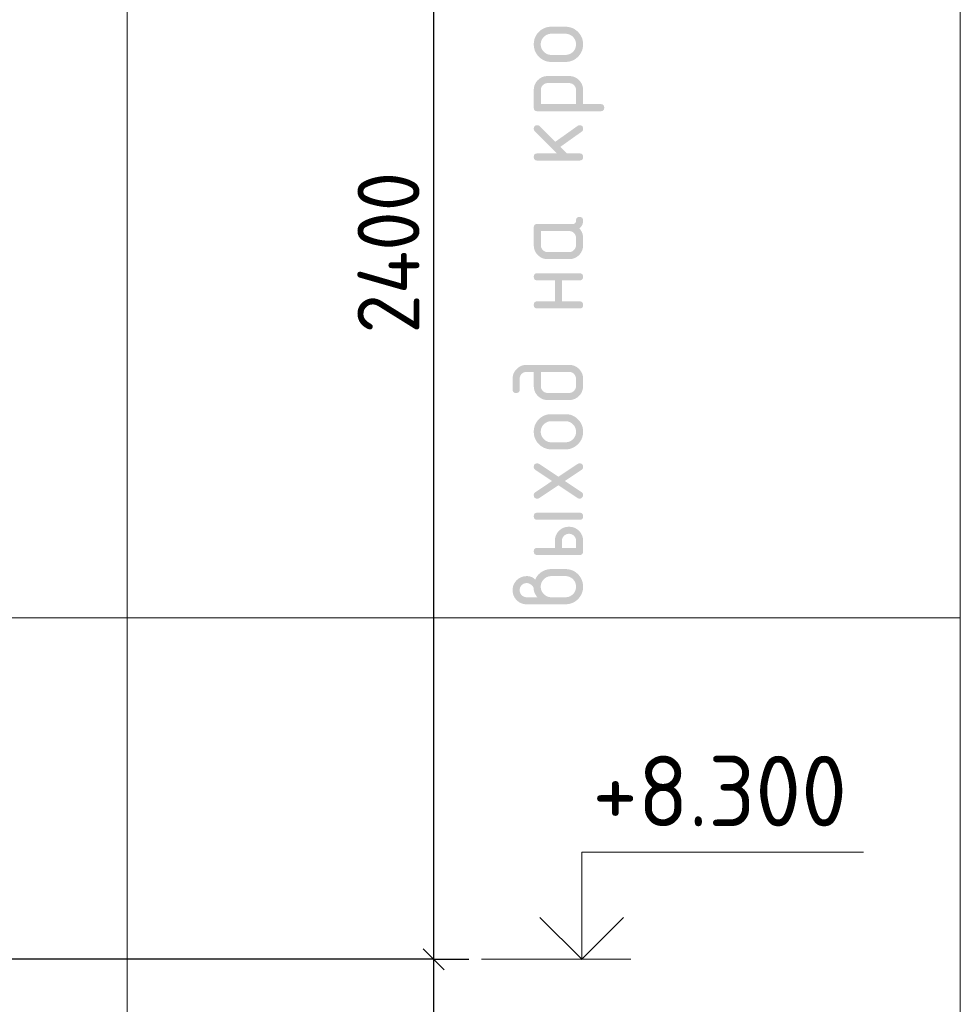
# Model space of a CAD drawing. Header units: millimetres. Extents: x 0 to 50400, y -12 to 35652.
# Tile 11 of 21: x 20217 to 24222, y 21953 to 26144. Entities that reach past the tile are written whole.
import ezdxf

# ---------------------------------------------------------------- set-up
doc = ezdxf.new("R2010")
doc.units = ezdxf.units.MM
doc.layers.add('Standard', color=7, linetype='Continuous', lineweight=25)
doc.layers.add('Заголовок чертежа', color=7, linetype='Continuous', lineweight=25)
doc.styles.add('ISOCPEUR', font='txt')

msp = doc.modelspace()

# ---------------------------------------------------------------- hatches: boundary and pattern name
at = {"layer": 'Заголовок чертежа', "linetype": 'Continuous', "lineweight": 25, "transparency": 33554687}
h = msp.add_hatch(color=7, dxfattribs=at)
h.paths.add_polyline_path([(22540.6, 25964.4), (22480.7, 25964.4), (22476.8, 25964.4), (22473, 25964.7), (22469.3, 25965.1), (22465.7, 25965.8), (22462.1, 25966.4), (22458.6, 25967.5), (22455.2, 25968.5), (22451.9, 25969.9), (22448.5, 25971.2), (22445.4, 25972.9), (22442.2, 25974.6), (22439.2, 25976.7), (22436.2, 25978.7), (22433.3, 25981.1), (22430.4, 25983.5), (22427.7, 25986.3), (22424.9, 25989), (22422.5, 25991.9), (22420.1, 25994.8), (22418.1, 25997.8), (22416, 26000.8), (22414.3, 26004), (22412.6, 26007.2), (22411.2, 26010.5), (22409.8, 26013.8), (22408.8, 26017.2), (22407.8, 26020.7), (22407.1, 26024.3), (22406.4, 26027.9), (22406.1, 26031.6), (22405.7, 26035.4), (22405.7, 26039.2), (22405.7, 26043.2), (22406.1, 26047), (22406.4, 26050.8), (22407.1, 26054.4), (22407.8, 26058), (22408.8, 26061.5), (22409.8, 26065), (22411.1, 26068.3), (22412.5, 26071.6), (22414.2, 26074.8), (22415.9, 26078), (22417.9, 26081), (22420, 26084), (22422.3, 26086.9), (22424.7, 26089.7), (22427.4, 26092.4), (22430.1, 26095.1), (22433, 26097.5), (22435.9, 26099.9), (22438.9, 26101.9), (22441.9, 26103.9), (22445.1, 26105.6), (22448.3, 26107.3), (22451.6, 26108.7), (22454.9, 26110), (22458.4, 26111.1), (22461.9, 26112.1), (22465.5, 26112.8), (22469.1, 26113.4), (22472.9, 26113.8), (22476.7, 26114.1), (22480.7, 26114.1), (22540.6, 26114.1), (22544.5, 26114.1), (22548.3, 26113.8), (22552, 26113.4), (22555.6, 26112.7), (22559.2, 26112), (22562.7, 26111), (22566.1, 26110), (22569.4, 26108.6), (22572.8, 26107.3), (22575.9, 26105.6), (22579.1, 26103.8), (22582.1, 26101.8), (22585.1, 26099.7), (22588, 26097.3), (22590.9, 26095), (22593.6, 26092.2), (22596.4, 26089.5), (22598.8, 26086.6), (22601.2, 26083.7), (22603.2, 26080.7), (22605.3, 26077.7), (22607, 26074.5), (22608.7, 26071.3), (22610.1, 26068), (22611.5, 26064.7), (22612.5, 26061.3), (22613.5, 26057.8), (22614.2, 26054.2), (22614.9, 26050.6), (22615.2, 26046.9), (22615.6, 26043.1), (22615.6, 26039.2), (22615.6, 26035.4), (22615.2, 26031.6), (22614.9, 26027.9), (22614.2, 26024.3), (22613.5, 26020.7), (22612.5, 26017.2), (22611.5, 26013.8), (22610.1, 26010.5), (22608.7, 26007.2), (22607, 26004), (22605.3, 26000.8), (22603.2, 25997.8), (22601.2, 25994.8), (22598.8, 25991.9), (22596.4, 25989), (22593.6, 25986.3), (22590.9, 25983.5), (22588, 25981.1), (22585.1, 25978.7), (22582.1, 25976.7), (22579.1, 25974.6), (22575.9, 25972.9), (22572.8, 25971.2), (22569.4, 25969.9), (22566.1, 25968.5), (22562.7, 25967.5), (22559.2, 25966.4), (22555.6, 25965.8), (22552, 25965.1), (22548.3, 25964.7), (22544.5, 25964.4)], flags=16)
h.paths.add_polyline_path([(22540.5, 26084.1), (22480.5, 26084.1), (22475.9, 26084.1), (22471.6, 26083.2), (22467.3, 26082.4), (22463.3, 26080.8), (22459.3, 26079.1), (22455.7, 26076.7), (22452, 26074.2), (22448.7, 26070.9), (22445.4, 26067.6), (22443, 26064), (22440.5, 26060.4), (22438.9, 26056.5), (22437.2, 26052.5), (22436.4, 26048.2), (22435.6, 26043.9), (22435.6, 26039.2), (22435.6, 26034.6), (22436.4, 26030.3), (22437.2, 26026), (22438.9, 26022.1), (22440.5, 26018.1), (22443, 26014.5), (22445.4, 26010.8), (22448.7, 26007.6), (22452, 26004.3), (22455.7, 26001.8), (22459.3, 25999.4), (22463.3, 25997.7), (22467.3, 25996.1), (22471.6, 25995.3), (22475.9, 25994.4), (22480.5, 25994.4), (22540.5, 25994.4), (22545.2, 25994.4), (22549.6, 25995.3), (22553.9, 25996.1), (22557.9, 25997.7), (22561.9, 25999.3), (22565.6, 26001.8), (22569.2, 26004.2), (22572.4, 26007.5), (22575.7, 26010.7), (22578.2, 26014.3), (22580.6, 26017.9), (22582.2, 26021.9), (22583.9, 26025.9), (22584.7, 26030.2), (22585.5, 26034.6), (22585.5, 26039.2), (22585.5, 26043.9), (22584.7, 26048.2), (22583.9, 26052.5), (22582.2, 26056.5), (22580.6, 26060.4), (22578.1, 26064), (22575.6, 26067.6), (22572.3, 26070.9), (22569, 26074.2), (22565.4, 26076.7), (22561.8, 26079.1), (22557.8, 26080.8), (22553.8, 26082.4), (22549.5, 26083.2), (22545.2, 26084.1)])
h = msp.add_hatch(color=7, dxfattribs=at)
h.paths.add_polyline_path([(22420.7, 25754.6), (22418.8, 25754.6), (22417.2, 25754.8), (22415.6, 25755), (22414.2, 25755.5), (22412.8, 25756), (22411.6, 25756.7), (22410.4, 25757.4), (22409.5, 25758.3), (22408.5, 25759.2), (22407.8, 25760.4), (22407.1, 25761.6), (22406.7, 25763), (22406.2, 25764.4), (22406, 25766), (22405.7, 25767.7), (22405.7, 25769.5), (22405.7, 25844.4), (22405.7, 25847.5), (22406, 25850.6), (22406.3, 25853.6), (22406.8, 25856.5), (22407.4, 25859.4), (22408.2, 25862.2), (22409, 25865), (22410.1, 25867.6), (22411.2, 25870.3), (22412.5, 25872.8), (22413.9, 25875.3), (22415.5, 25877.8), (22417.1, 25880.2), (22419, 25882.5), (22420.9, 25884.8), (22423.1, 25886.9), (22425.3, 25889.1), (22427.6, 25891), (22429.9, 25892.9), (22432.3, 25894.5), (22434.7, 25896.1), (22437.2, 25897.5), (22439.8, 25898.9), (22442.4, 25899.9), (22445.1, 25901), (22447.9, 25901.8), (22450.7, 25902.6), (22453.6, 25903.2), (22456.5, 25903.7), (22459.5, 25904), (22462.5, 25904.3), (22465.7, 25904.3), (22555.6, 25904.3), (22558.7, 25904.3), (22561.7, 25904), (22564.7, 25903.7), (22567.6, 25903.2), (22570.5, 25902.6), (22573.3, 25901.8), (22576.1, 25901), (22578.7, 25899.9), (22581.4, 25898.9), (22583.9, 25897.5), (22586.4, 25896.2), (22588.9, 25894.5), (22591.3, 25892.9), (22593.6, 25891), (22595.9, 25889.1), (22598.1, 25886.9), (22600.3, 25884.8), (22602.2, 25882.5), (22604.1, 25880.2), (22605.7, 25877.8), (22607.4, 25875.4), (22608.7, 25872.8), (22610.1, 25870.3), (22611.2, 25867.6), (22612.3, 25865), (22613.1, 25862.2), (22613.9, 25859.4), (22614.5, 25856.5), (22615, 25853.6), (22615.3, 25850.6), (22615.6, 25847.6), (22615.6, 25844.4), (22615.6, 25784.6), (22690.5, 25784.6), (22692.3, 25784.6), (22694, 25784.4), (22695.6, 25784.1), (22697, 25783.7), (22698.4, 25783.2), (22699.6, 25782.5), (22700.8, 25781.8), (22701.7, 25780.8), (22702.6, 25779.9), (22703.3, 25778.7), (22704, 25777.6), (22704.5, 25776.2), (22705, 25774.7), (22705.2, 25773.1), (22705.5, 25771.5), (22705.5, 25769.6), (22705.5, 25767.7), (22705.2, 25766.1), (22705, 25764.4), (22704.5, 25763), (22704, 25761.6), (22703.3, 25760.4), (22702.6, 25759.2), (22701.7, 25758.3), (22700.8, 25757.4), (22699.6, 25756.7), (22698.4, 25756), (22697, 25755.5), (22695.6, 25755), (22694, 25754.8), (22692.3, 25754.6), (22690.5, 25754.6)], flags=16)
h.paths.add_polyline_path([(22435.8, 25784.6), (22585.5, 25784.6), (22585.5, 25844.3), (22585.5, 25847.5), (22585, 25850.3), (22584.4, 25853.2), (22583.3, 25855.9), (22582.2, 25858.5), (22580.6, 25860.9), (22579, 25863.3), (22576.8, 25865.5), (22574.6, 25867.7), (22572.2, 25869.3), (22569.8, 25871), (22567.1, 25872), (22564.5, 25873.1), (22561.6, 25873.7), (22558.7, 25874.2), (22555.6, 25874.2), (22465.7, 25874.2), (22462.6, 25874.2), (22459.6, 25873.7), (22456.7, 25873.1), (22454, 25872.1), (22451.4, 25871), (22449, 25869.4), (22446.6, 25867.8), (22444.4, 25865.6), (22442.2, 25863.5), (22440.6, 25861.1), (22439, 25858.7), (22437.9, 25856), (22436.9, 25853.3), (22436.3, 25850.4), (22435.8, 25847.5), (22435.8, 25844.3)])
for points in [[(22504.3, 25574.8), (22410, 25669.1), (22409, 25670.1), (22408.2, 25671.4), (22407.3, 25672.6), (22406.8, 25673.9), (22406.3, 25675.2), (22406, 25676.7), (22405.7, 25678.2), (22405.7, 25679.7), (22405.7, 25681.6), (22406, 25683.3), (22406.2, 25684.9), (22406.7, 25686.3), (22407.1, 25687.7), (22407.8, 25688.9), (22408.5, 25690.1), (22409.5, 25691), (22410.4, 25691.9), (22411.6, 25692.6), (22412.8, 25693.3), (22414.2, 25693.8), (22415.6, 25694.3), (22417.2, 25694.5), (22418.8, 25694.7), (22420.7, 25694.7), (22422.2, 25694.7), (22423.6, 25694.5), (22425, 25694.2), (22426.3, 25693.6), (22427.6, 25693), (22428.8, 25692.2), (22430, 25691.3), (22431.2, 25690.2), (22497, 25624.3), (22591.9, 25691.8), (22594, 25693.3), (22596.2, 25694), (22598.4, 25694.7), (22600.8, 25694.7), (22602.6, 25694.7), (22604.3, 25694.5), (22605.9, 25694.3), (22607.3, 25693.8), (22608.6, 25693.3), (22609.8, 25692.6), (22610.9, 25691.9), (22611.9, 25691), (22612.8, 25690.1), (22613.5, 25688.9), (22614.2, 25687.7), (22614.6, 25686.3), (22615.1, 25684.9), (22615.3, 25683.3), (22615.6, 25681.6), (22615.6, 25679.7), (22615.6, 25677.8), (22615.2, 25676), (22614.8, 25674.2), (22614, 25672.6), (22613.2, 25671.1), (22612, 25669.7), (22610.8, 25668.4), (22609.2, 25667.2), (22518.6, 25602.7), (22546.5, 25574.8), (22600.6, 25574.8), (22602.4, 25574.8), (22604.1, 25574.5), (22605.7, 25574.3), (22607.1, 25573.8), (22608.5, 25573.4), (22609.7, 25572.7), (22610.9, 25572), (22611.8, 25571), (22612.7, 25570.1), (22613.5, 25568.9), (22614.2, 25567.7), (22614.6, 25566.3), (22615.1, 25564.9), (22615.3, 25563.3), (22615.6, 25561.6), (22615.6, 25559.7), (22615.6, 25557.9), (22615.3, 25556.2), (22615.1, 25554.6), (22614.6, 25553.2), (22614.2, 25551.8), (22613.5, 25550.6), (22612.7, 25549.4), (22611.8, 25548.5), (22610.9, 25547.5), (22609.7, 25546.8), (22608.5, 25546.1), (22607.1, 25545.7), (22605.7, 25545.2), (22604.1, 25545), (22602.5, 25544.7), (22600.6, 25544.7), (22420.7, 25544.7), (22418.8, 25544.7), (22417.2, 25545), (22415.6, 25545.2), (22414.2, 25545.7), (22412.8, 25546.1), (22411.6, 25546.8), (22410.4, 25547.5), (22409.5, 25548.5), (22408.5, 25549.4), (22407.8, 25550.6), (22407.1, 25551.8), (22406.7, 25553.2), (22406.2, 25554.6), (22406, 25556.2), (22405.7, 25557.9), (22405.7, 25559.7), (22405.7, 25561.6), (22406, 25563.3), (22406.2, 25564.9), (22406.7, 25566.3), (22407.1, 25567.7), (22407.8, 25568.9), (22408.5, 25570.1), (22409.5, 25571), (22410.4, 25572), (22411.6, 25572.7), (22412.8, 25573.4), (22414.2, 25573.8), (22415.6, 25574.3), (22417.2, 25574.5), (22418.8, 25574.8), (22420.7, 25574.8)], [(22525.7, 24945), (22600.6, 24945), (22602.5, 24945), (22604.1, 24944.8), (22605.7, 24944.5), (22607.1, 24944.1), (22608.5, 24943.6), (22609.7, 24942.9), (22610.9, 24942.2), (22611.8, 24941.2), (22612.8, 24940.3), (22613.5, 24939.1), (22614.2, 24937.9), (22614.6, 24936.5), (22615.1, 24935.1), (22615.3, 24933.5), (22615.6, 24931.8), (22615.6, 24930), (22615.6, 24928.1), (22615.3, 24926.4), (22615.1, 24924.8), (22614.6, 24923.4), (22614.2, 24922), (22613.5, 24920.8), (22612.7, 24919.6), (22611.8, 24918.7), (22610.9, 24917.8), (22609.7, 24917.1), (22608.5, 24916.3), (22607.1, 24915.9), (22605.7, 24915.4), (22604.1, 24915.2), (22602.5, 24914.9), (22600.6, 24914.9), (22420.7, 24914.9), (22418.8, 24914.9), (22417.2, 24915.2), (22415.6, 24915.4), (22414.2, 24915.9), (22412.8, 24916.3), (22411.6, 24917.1), (22410.4, 24917.8), (22409.5, 24918.7), (22408.5, 24919.6), (22407.8, 24920.8), (22407.1, 24922), (22406.7, 24923.4), (22406.2, 24924.8), (22406, 24926.4), (22405.7, 24928.1), (22405.7, 24930), (22405.7, 24931.8), (22406, 24933.5), (22406.2, 24935.1), (22406.7, 24936.5), (22407.1, 24937.9), (22407.8, 24939.1), (22408.5, 24940.3), (22409.5, 24941.2), (22410.4, 24942.2), (22411.6, 24942.9), (22412.7, 24943.6), (22414.2, 24944.1), (22415.6, 24944.5), (22417.2, 24944.8), (22418.8, 24945), (22420.7, 24945), (22495.6, 24945), (22495.6, 25034.6), (22420.7, 25034.6), (22418.8, 25034.6), (22417.2, 25034.8), (22415.6, 25035.1), (22414.2, 25035.5), (22412.7, 25036), (22411.6, 25036.7), (22410.4, 25037.4), (22409.5, 25038.4), (22408.5, 25039.3), (22407.8, 25040.5), (22407.1, 25041.7), (22406.7, 25043.1), (22406.2, 25044.5), (22406, 25046.1), (22405.7, 25047.8), (22405.7, 25049.6), (22405.7, 25051.5), (22406, 25053.2), (22406.2, 25054.8), (22406.7, 25056.2), (22407.1, 25057.6), (22407.8, 25058.8), (22408.5, 25060), (22409.5, 25060.9), (22410.4, 25061.9), (22411.6, 25062.6), (22412.8, 25063.3), (22414.2, 25063.7), (22415.6, 25064.2), (22417.2, 25064.4), (22418.8, 25064.7), (22420.7, 25064.7), (22600.6, 25064.7), (22602.5, 25064.7), (22604.1, 25064.4), (22605.7, 25064.2), (22607.1, 25063.7), (22608.5, 25063.3), (22609.7, 25062.6), (22610.9, 25061.9), (22611.8, 25060.9), (22612.7, 25060), (22613.5, 25058.8), (22614.2, 25057.6), (22614.6, 25056.2), (22615.1, 25054.8), (22615.3, 25053.2), (22615.6, 25051.5), (22615.6, 25049.6), (22615.6, 25047.8), (22615.3, 25046.1), (22615.1, 25044.5), (22614.6, 25043.1), (22614.2, 25041.7), (22613.5, 25040.5), (22612.8, 25039.3), (22611.8, 25038.4), (22610.9, 25037.4), (22609.7, 25036.7), (22608.5, 25036), (22607.1, 25035.5), (22605.7, 25035.1), (22604.1, 25034.8), (22602.5, 25034.6), (22600.6, 25034.6), (22525.7, 25034.6)], [(22510.6, 24198.5), (22592.2, 24252.8), (22594.1, 24254), (22596.2, 24254.6), (22598.3, 24255.3), (22600.6, 24255.3), (22602.5, 24255.3), (22604.1, 24255), (22605.7, 24254.8), (22607.1, 24254.3), (22608.5, 24253.9), (22609.7, 24253.2), (22610.9, 24252.5), (22611.8, 24251.5), (22612.7, 24250.6), (22613.5, 24249.4), (22614.2, 24248.3), (22614.6, 24246.8), (22615.1, 24245.4), (22615.3, 24243.8), (22615.6, 24242.2), (22615.6, 24240.3), (22615.6, 24238.2), (22615.1, 24236.4), (22614.7, 24234.6), (22613.9, 24233.1), (22613.1, 24231.5), (22611.9, 24230.2), (22610.6, 24228.9), (22609, 24227.8), (22537.7, 24180.3), (22609, 24132.8), (22610.6, 24131.7), (22611.9, 24130.4), (22613.1, 24129.1), (22613.9, 24127.5), (22614.7, 24126), (22615.1, 24124.2), (22615.6, 24122.4), (22615.6, 24120.3), (22615.6, 24118.8), (22615.3, 24117.4), (22615, 24115.9), (22614.5, 24114.6), (22613.9, 24113.3), (22613.1, 24112.1), (22612.2, 24110.9), (22611.1, 24109.7), (22610, 24108.6), (22608.8, 24107.8), (22607.6, 24107), (22606.3, 24106.4), (22605, 24105.9), (22603.5, 24105.6), (22602.1, 24105.3), (22600.6, 24105.3), (22598.3, 24105.3), (22596.2, 24105.9), (22594.1, 24106.6), (22592.2, 24107.8), (22510.6, 24162.1), (22429.1, 24107.8), (22427.2, 24106.6), (22425.1, 24105.9), (22423, 24105.3), (22420.7, 24105.3), (22418.8, 24105.3), (22417.2, 24105.6), (22415.6, 24105.8), (22414.2, 24106.3), (22412.8, 24106.7), (22411.6, 24107.4), (22410.4, 24108.1), (22409.5, 24109.1), (22408.5, 24110), (22407.8, 24111.2), (22407.1, 24112.3), (22406.7, 24113.8), (22406.2, 24115.2), (22406, 24116.8), (22405.7, 24118.4), (22405.7, 24120.3), (22405.7, 24122.4), (22406.1, 24124.2), (22406.6, 24126), (22407.4, 24127.5), (22408.2, 24129.1), (22409.4, 24130.4), (22410.7, 24131.7), (22412.3, 24132.8), (22483.4, 24180.3), (22412.3, 24227.8), (22410.7, 24228.9), (22409.4, 24230.2), (22408.2, 24231.5), (22407.4, 24233.1), (22406.6, 24234.6), (22406.1, 24236.4), (22405.7, 24238.2), (22405.7, 24240.3), (22405.7, 24242.2), (22406, 24243.8), (22406.2, 24245.4), (22406.7, 24246.8), (22407.1, 24248.3), (22407.8, 24249.4), (22408.5, 24250.6), (22409.4, 24251.5), (22410.3, 24252.5), (22411.5, 24253.2), (22412.7, 24253.9), (22414, 24254.3), (22415.4, 24254.8), (22417, 24255), (22418.7, 24255.3), (22420.5, 24255.3), (22422.9, 24255.3), (22425, 24254.6), (22427.2, 24254), (22429.1, 24252.8)]]:
    msp.add_hatch(color=7, dxfattribs=at).paths.add_polyline_path(points, flags=16)
h = msp.add_hatch(color=7, dxfattribs=at)
h.paths.add_polyline_path([(22435.8, 25244.4), (22435.8, 25184.7), (22435.8, 25181.6), (22436.3, 25178.7), (22436.9, 25175.8), (22438, 25173.2), (22439.1, 25170.5), (22440.7, 25168.1), (22442.3, 25165.7), (22444.5, 25163.5), (22446.7, 25161.4), (22449.1, 25159.7), (22451.5, 25158.1), (22454.2, 25157), (22456.8, 25155.9), (22459.7, 25155.4), (22462.6, 25154.8), (22465.7, 25154.8), (22555.6, 25154.8), (22558.6, 25154.8), (22561.5, 25155.4), (22564.3, 25155.9), (22567, 25157), (22569.6, 25158.1), (22572, 25159.8), (22574.5, 25161.5), (22576.7, 25163.7), (22578.9, 25165.9), (22580.5, 25168.3), (22582.2, 25170.7), (22583.3, 25173.3), (22584.4, 25176), (22585, 25178.8), (22585.5, 25181.6), (22585.5, 25184.7), (22585.5, 25214.6), (22585.5, 25217.7), (22585, 25220.6), (22584.4, 25223.4), (22583.3, 25226.1), (22582.2, 25228.7), (22580.6, 25231.1), (22579, 25233.6), (22576.8, 25235.7), (22574.6, 25237.9), (22572.2, 25239.5), (22569.8, 25241.2), (22567.1, 25242.3), (22564.5, 25243.4), (22561.6, 25243.9), (22558.7, 25244.4), (22555.6, 25244.4)])
h.paths.add_polyline_path([(22600.6, 25304.5), (22602.5, 25304.5), (22604.1, 25304.3), (22605.7, 25304), (22607.1, 25303.5), (22608.5, 25303.1), (22609.7, 25302.4), (22610.9, 25301.7), (22611.8, 25300.7), (22612.7, 25299.8), (22613.5, 25298.6), (22614.2, 25297.5), (22614.6, 25296), (22615.1, 25294.6), (22615.3, 25293), (22615.6, 25291.4), (22615.6, 25289.5), (22615.6, 25284.3), (22614.6, 25279.5), (22613.6, 25274.8), (22611.6, 25270.5), (22609.6, 25266.2), (22606.6, 25262.4), (22603.6, 25258.6), (22599.7, 25255.2), (22603.6, 25251.1), (22606.6, 25246.5), (22609.6, 25241.9), (22611.6, 25236.8), (22613.6, 25231.7), (22614.6, 25226.2), (22615.6, 25220.6), (22615.6, 25214.6), (22615.6, 25184.7), (22615.6, 25181.5), (22615.3, 25178.5), (22615, 25175.5), (22614.5, 25172.6), (22613.9, 25169.7), (22613.1, 25166.9), (22612.3, 25164.1), (22611.2, 25161.4), (22610.1, 25158.8), (22608.8, 25156.3), (22607.4, 25153.7), (22605.8, 25151.3), (22604.2, 25148.9), (22602.3, 25146.6), (22600.4, 25144.3), (22598.2, 25142.1), (22596, 25140), (22593.7, 25138.1), (22591.4, 25136.2), (22589, 25134.5), (22586.6, 25132.9), (22584.1, 25131.6), (22581.5, 25130.2), (22578.9, 25129.1), (22576.2, 25128), (22573.4, 25127.2), (22570.6, 25126.4), (22567.7, 25125.9), (22564.8, 25125.3), (22561.8, 25125), (22558.8, 25124.8), (22555.6, 25124.8), (22465.7, 25124.8), (22462.5, 25124.8), (22459.5, 25125), (22456.5, 25125.3), (22453.6, 25125.9), (22450.7, 25126.4), (22447.9, 25127.2), (22445.1, 25128), (22442.4, 25129.1), (22439.8, 25130.2), (22437.2, 25131.6), (22434.7, 25132.9), (22432.3, 25134.5), (22429.9, 25136.2), (22427.6, 25138.1), (22425.3, 25140), (22423.1, 25142.1), (22420.9, 25144.3), (22419, 25146.6), (22417.1, 25148.9), (22415.5, 25151.3), (22413.9, 25153.7), (22412.5, 25156.3), (22411.2, 25158.8), (22410.1, 25161.4), (22409, 25164.1), (22408.2, 25166.9), (22407.4, 25169.7), (22406.8, 25172.6), (22406.3, 25175.5), (22406, 25178.5), (22405.7, 25181.5), (22405.7, 25184.7), (22405.7, 25259.5), (22405.7, 25261.4), (22406, 25263), (22406.2, 25264.7), (22406.7, 25266.1), (22407.1, 25267.5), (22407.8, 25268.6), (22408.5, 25269.8), (22409.5, 25270.8), (22410.4, 25271.7), (22411.6, 25272.4), (22412.8, 25273.1), (22414.2, 25273.6), (22415.6, 25274), (22417.2, 25274.3), (22418.8, 25274.5), (22420.7, 25274.5), (22570.6, 25274.5), (22572.5, 25274.5), (22574.1, 25274.7), (22575.8, 25275), (22577.2, 25275.4), (22578.6, 25275.9), (22579.7, 25276.6), (22580.9, 25277.3), (22581.8, 25278.2), (22582.8, 25279.2), (22583.5, 25280.4), (22584.2, 25281.5), (22584.7, 25282.9), (22585.1, 25284.3), (22585.4, 25286), (22585.6, 25287.6), (22585.6, 25289.5), (22585.6, 25291.4), (22585.8, 25293), (22586.1, 25294.6), (22586.5, 25296), (22587, 25297.5), (22587.7, 25298.6), (22588.4, 25299.8), (22589.3, 25300.7), (22590.3, 25301.7), (22591.4, 25302.4), (22592.6, 25303.1), (22594, 25303.5), (22595.4, 25304), (22597.1, 25304.3), (22598.7, 25304.5)], flags=16)
h = msp.add_hatch(color=7, dxfattribs=at)
h.paths.add_polyline_path([(22375.6, 24674.8), (22555.6, 24674.8), (22558.7, 24674.8), (22561.8, 24674.5), (22564.8, 24674.2), (22567.7, 24673.7), (22570.6, 24673.1), (22573.4, 24672.3), (22576.2, 24671.5), (22578.8, 24670.4), (22581.5, 24669.3), (22584, 24667.9), (22586.6, 24666.6), (22589, 24665), (22591.4, 24663.3), (22593.7, 24661.4), (22596, 24659.5), (22598.2, 24657.3), (22600.4, 24655.1), (22602.3, 24652.8), (22604.2, 24650.5), (22605.8, 24648.1), (22607.4, 24645.7), (22608.8, 24643.2), (22610.1, 24640.6), (22611.2, 24638), (22612.3, 24635.3), (22613.1, 24632.5), (22613.9, 24629.8), (22614.5, 24626.9), (22615, 24624), (22615.3, 24621), (22615.6, 24618), (22615.6, 24614.9), (22615.6, 24584.9), (22615.6, 24581.8), (22615.3, 24578.8), (22615, 24575.7), (22614.5, 24572.8), (22613.9, 24569.9), (22613.1, 24567.2), (22612.3, 24564.4), (22611.2, 24561.7), (22610.1, 24559.1), (22608.7, 24556.5), (22607.4, 24554), (22605.7, 24551.6), (22604.1, 24549.2), (22602.2, 24546.9), (22600.3, 24544.6), (22598.1, 24542.4), (22595.9, 24540.2), (22593.6, 24538.3), (22591.3, 24536.4), (22588.9, 24534.8), (22586.4, 24533.2), (22583.9, 24531.8), (22581.4, 24530.5), (22578.7, 24529.4), (22576.1, 24528.3), (22573.3, 24527.5), (22570.5, 24526.7), (22567.6, 24526.1), (22564.7, 24525.6), (22561.7, 24525.3), (22558.7, 24525.1), (22555.6, 24525.1), (22465.7, 24525.1), (22462.5, 24525.1), (22459.5, 24525.3), (22456.5, 24525.6), (22453.6, 24526.1), (22450.7, 24526.7), (22447.9, 24527.5), (22445.1, 24528.3), (22442.4, 24529.4), (22439.8, 24530.5), (22437.2, 24531.9), (22434.7, 24533.2), (22432.3, 24534.9), (22429.9, 24536.5), (22427.6, 24538.4), (22425.3, 24540.3), (22423.1, 24542.5), (22420.9, 24544.7), (22419, 24547), (22417.1, 24549.3), (22415.5, 24551.7), (22413.9, 24554.1), (22412.5, 24556.6), (22411.2, 24559.2), (22410.1, 24561.8), (22409, 24564.5), (22408.2, 24567.2), (22407.4, 24570), (22406.8, 24572.9), (22406.3, 24575.8), (22406, 24578.8), (22405.7, 24581.8), (22405.7, 24584.9), (22405.7, 24644.7), (22375.7, 24644.7), (22372.5, 24644.7), (22369.5, 24644.2), (22366.6, 24643.6), (22363.9, 24642.6), (22361.3, 24641.5), (22358.8, 24639.9), (22356.4, 24638.3), (22354.3, 24636.1), (22352.1, 24634), (22350.5, 24631.6), (22348.9, 24629.2), (22347.8, 24626.5), (22346.7, 24623.8), (22346.2, 24620.9), (22345.6, 24618), (22345.6, 24614.8), (22345.6, 24570), (22345.6, 24568.2), (22345.4, 24566.5), (22345.2, 24564.9), (22344.7, 24563.5), (22344.2, 24562.1), (22343.5, 24560.9), (22342.8, 24559.8), (22341.9, 24558.8), (22340.9, 24557.9), (22339.8, 24557.2), (22338.6, 24556.5), (22337.2, 24556), (22335.8, 24555.6), (22334.1, 24555.3), (22332.5, 24555.1), (22330.6, 24555.1), (22328.7, 24555.1), (22327.1, 24555.3), (22325.4, 24555.6), (22324, 24556), (22322.6, 24556.5), (22321.4, 24557.2), (22320.3, 24557.9), (22319.3, 24558.9), (22318.4, 24559.8), (22317.7, 24560.9), (22317, 24562.1), (22316.5, 24563.5), (22316, 24564.9), (22315.8, 24566.6), (22315.6, 24568.2), (22315.6, 24570.1), (22315.6, 24614.9), (22315.6, 24618.1), (22315.8, 24621.1), (22316.1, 24624.1), (22316.7, 24627), (22317.2, 24629.9), (22318, 24632.7), (22318.8, 24635.5), (22319.9, 24638.1), (22321, 24640.8), (22322.4, 24643.3), (22323.8, 24645.9), (22325.4, 24648.3), (22327, 24650.7), (22329, 24653), (22330.9, 24655.3), (22333.1, 24657.4), (22335.3, 24659.6), (22337.6, 24661.5), (22339.9, 24663.4), (22342.3, 24665), (22344.7, 24666.7), (22347.2, 24668), (22349.8, 24669.4), (22352.4, 24670.4), (22355.1, 24671.5), (22357.9, 24672.3), (22360.6, 24673.1), (22363.5, 24673.7), (22366.4, 24674.2), (22369.4, 24674.5), (22372.4, 24674.8)], flags=16)
h.paths.add_polyline_path([(22555.6, 24644.7), (22435.8, 24644.7), (22435.8, 24585), (22435.8, 24581.9), (22436.3, 24579), (22436.9, 24576.1), (22438, 24573.5), (22439.1, 24570.8), (22440.7, 24568.4), (22442.3, 24566), (22444.5, 24563.8), (22446.7, 24561.6), (22449.1, 24560), (22451.5, 24558.4), (22454.2, 24557.3), (22456.8, 24556.2), (22459.7, 24555.7), (22462.6, 24555.1), (22465.7, 24555.1), (22555.6, 24555.1), (22558.6, 24555.1), (22561.5, 24555.7), (22564.3, 24556.2), (22567, 24557.3), (22569.6, 24558.4), (22572, 24560.1), (22574.5, 24561.7), (22576.7, 24563.9), (22578.9, 24566.1), (22580.5, 24568.6), (22582.2, 24571), (22583.3, 24573.6), (22584.4, 24576.2), (22585, 24579.1), (22585.5, 24581.9), (22585.5, 24585), (22585.5, 24614.8), (22585.5, 24618), (22585, 24620.8), (22584.4, 24623.7), (22583.3, 24626.4), (22582.2, 24629), (22580.6, 24631.4), (22579, 24633.8), (22576.8, 24636), (22574.6, 24638.2), (22572.2, 24639.8), (22569.8, 24641.5), (22567.1, 24642.5), (22564.5, 24643.6), (22561.6, 24644.2), (22558.7, 24644.7)])
h = msp.add_hatch(color=7, dxfattribs=at)
h.paths.add_polyline_path([(22540.6, 24315.2), (22480.7, 24315.2), (22476.8, 24315.2), (22473, 24315.6), (22469.3, 24315.9), (22465.7, 24316.6), (22462.1, 24317.3), (22458.6, 24318.3), (22455.2, 24319.3), (22451.9, 24320.7), (22448.5, 24322.1), (22445.4, 24323.8), (22442.2, 24325.5), (22439.2, 24327.5), (22436.2, 24329.6), (22433.3, 24332), (22430.4, 24334.4), (22427.7, 24337.1), (22424.9, 24339.9), (22422.5, 24342.7), (22420.1, 24345.6), (22418.1, 24348.6), (22416, 24351.7), (22414.3, 24354.8), (22412.6, 24358), (22411.2, 24361.3), (22409.8, 24364.6), (22408.8, 24368.1), (22407.8, 24371.5), (22407.1, 24375.1), (22406.4, 24378.7), (22406.1, 24382.5), (22405.7, 24386.2), (22405.7, 24390.1), (22405.7, 24394), (22406.1, 24397.8), (22406.4, 24401.6), (22407.1, 24405.2), (22407.8, 24408.9), (22408.8, 24412.3), (22409.8, 24415.8), (22411.1, 24419.1), (22412.5, 24422.5), (22414.2, 24425.6), (22415.9, 24428.8), (22417.9, 24431.8), (22420, 24434.8), (22422.3, 24437.7), (22424.7, 24440.6), (22427.4, 24443.3), (22430.1, 24446), (22433, 24448.4), (22435.9, 24450.7), (22438.9, 24452.8), (22441.9, 24454.8), (22445.1, 24456.5), (22448.3, 24458.2), (22451.6, 24459.5), (22454.9, 24460.9), (22458.4, 24461.9), (22461.9, 24462.9), (22465.5, 24463.6), (22469.1, 24464.3), (22472.9, 24464.6), (22476.7, 24464.9), (22480.7, 24464.9), (22540.6, 24464.9), (22544.5, 24464.9), (22548.3, 24464.6), (22552, 24464.3), (22555.6, 24463.6), (22559.2, 24462.9), (22562.7, 24461.9), (22566.1, 24460.8), (22569.4, 24459.5), (22572.8, 24458.1), (22575.9, 24456.4), (22579.1, 24454.7), (22582.1, 24452.6), (22585.1, 24450.6), (22588, 24448.2), (22590.9, 24445.8), (22593.6, 24443), (22596.4, 24440.3), (22598.8, 24437.4), (22601.2, 24434.6), (22603.2, 24431.5), (22605.3, 24428.5), (22607, 24425.3), (22608.7, 24422.2), (22610.1, 24418.9), (22611.5, 24415.6), (22612.5, 24412.1), (22613.5, 24408.6), (22614.2, 24405), (22614.9, 24401.5), (22615.2, 24397.7), (22615.6, 24394), (22615.6, 24390.1), (22615.6, 24386.2), (22615.2, 24382.5), (22614.9, 24378.7), (22614.2, 24375.1), (22613.5, 24371.5), (22612.5, 24368.1), (22611.5, 24364.6), (22610.1, 24361.3), (22608.7, 24358), (22607, 24354.8), (22605.3, 24351.7), (22603.2, 24348.6), (22601.2, 24345.6), (22598.8, 24342.7), (22596.4, 24339.9), (22593.6, 24337.1), (22590.9, 24334.4), (22588, 24332), (22585.1, 24329.6), (22582.1, 24327.5), (22579.1, 24325.5), (22575.9, 24323.8), (22572.8, 24322.1), (22569.4, 24320.7), (22566.1, 24319.3), (22562.7, 24318.3), (22559.2, 24317.3), (22555.6, 24316.6), (22552, 24315.9), (22548.3, 24315.6), (22544.5, 24315.2)], flags=16)
h.paths.add_polyline_path([(22540.5, 24434.9), (22480.5, 24434.9), (22475.9, 24434.9), (22471.6, 24434.1), (22467.3, 24433.2), (22463.3, 24431.6), (22459.3, 24430), (22455.7, 24427.5), (22452, 24425), (22448.7, 24421.8), (22445.4, 24418.5), (22443, 24414.9), (22440.5, 24411.2), (22438.9, 24407.3), (22437.2, 24403.3), (22436.4, 24399), (22435.6, 24394.7), (22435.6, 24390.1), (22435.6, 24385.4), (22436.4, 24381.1), (22437.2, 24376.8), (22438.9, 24372.9), (22440.5, 24368.9), (22443, 24365.3), (22445.4, 24361.7), (22448.7, 24358.4), (22452, 24355.1), (22455.7, 24352.7), (22459.3, 24350.2), (22463.3, 24348.6), (22467.3, 24346.9), (22471.6, 24346.1), (22475.9, 24345.3), (22480.5, 24345.3), (22540.5, 24345.3), (22545.2, 24345.3), (22549.6, 24346.1), (22553.9, 24346.9), (22557.9, 24348.5), (22561.9, 24350.2), (22565.6, 24352.6), (22569.2, 24355), (22572.4, 24358.3), (22575.7, 24361.5), (22578.2, 24365.2), (22580.6, 24368.8), (22582.2, 24372.7), (22583.9, 24376.7), (22584.7, 24381), (22585.5, 24385.4), (22585.5, 24390.1), (22585.5, 24394.7), (22584.7, 24399), (22583.9, 24403.3), (22582.2, 24407.3), (22580.6, 24411.2), (22578.1, 24414.9), (22575.6, 24418.5), (22572.3, 24421.8), (22569, 24425), (22565.4, 24427.5), (22561.8, 24430), (22557.8, 24431.6), (22553.8, 24433.2), (22549.5, 24434.1), (22545.2, 24434.9)])
h = msp.add_hatch(color=7, dxfattribs=at)
h.paths.add_polyline_path([(22555.6, 23985.5), (22558.7, 23985.5), (22561.8, 23985.2), (22564.8, 23985), (22567.7, 23984.4), (22570.6, 23983.9), (22573.4, 23983.1), (22576.2, 23982.3), (22578.8, 23981.2), (22581.5, 23980.1), (22584, 23978.7), (22586.6, 23977.4), (22589, 23975.8), (22591.4, 23974.1), (22593.7, 23972.2), (22596, 23970.3), (22598.2, 23968.1), (22600.4, 23966), (22602.3, 23963.7), (22604.2, 23961.4), (22605.8, 23959), (22607.4, 23956.5), (22608.8, 23954), (22610.1, 23951.5), (22611.2, 23948.8), (22612.3, 23946.1), (22613.1, 23943.4), (22613.9, 23940.6), (22614.5, 23937.7), (22615, 23934.8), (22615.3, 23931.7), (22615.6, 23928.7), (22615.6, 23925.5), (22615.6, 23880.5), (22615.6, 23878.6), (22615.3, 23877), (22615.1, 23875.4), (22614.6, 23874), (22614.2, 23872.5), (22613.5, 23871.4), (22612.7, 23870.2), (22611.8, 23869.3), (22610.9, 23868.3), (22609.7, 23867.6), (22608.5, 23866.9), (22607.1, 23866.4), (22605.7, 23866), (22604.1, 23865.7), (22602.5, 23865.5), (22600.6, 23865.5), (22420.7, 23865.5), (22418.8, 23865.5), (22417.2, 23865.7), (22415.6, 23866), (22414.2, 23866.4), (22412.8, 23866.9), (22411.6, 23867.6), (22410.4, 23868.3), (22409.5, 23869.3), (22408.5, 23870.2), (22407.8, 23871.4), (22407.1, 23872.5), (22406.7, 23874), (22406.2, 23875.4), (22406, 23877), (22405.7, 23878.6), (22405.7, 23880.5), (22405.7, 23882.4), (22406, 23884.1), (22406.2, 23885.7), (22406.7, 23887.1), (22407.1, 23888.5), (22407.8, 23889.7), (22408.5, 23890.9), (22409.5, 23891.8), (22410.4, 23892.7), (22411.6, 23893.4), (22412.7, 23894.1), (22414.2, 23894.6), (22415.6, 23895.1), (22417.2, 23895.3), (22418.8, 23895.5), (22420.7, 23895.5), (22495.6, 23895.5), (22495.6, 23925.5), (22495.6, 23928.7), (22495.9, 23931.7), (22496.2, 23934.8), (22496.7, 23937.7), (22497.2, 23940.6), (22498.1, 23943.4), (22498.9, 23946.1), (22500, 23948.8), (22501.1, 23951.5), (22502.4, 23954), (22503.8, 23956.5), (22505.4, 23959), (22507, 23961.4), (22508.9, 23963.7), (22510.8, 23966), (22513, 23968.1), (22515.2, 23970.3), (22517.5, 23972.2), (22519.8, 23974.1), (22522.2, 23975.8), (22524.6, 23977.4), (22527.1, 23978.7), (22529.7, 23980.1), (22532.3, 23981.2), (22535, 23982.3), (22537.8, 23983.1), (22540.6, 23983.9), (22543.5, 23984.4), (22546.4, 23985), (22549.4, 23985.2), (22552.4, 23985.5)], flags=16)
h.paths.add_polyline_path([(22555.6, 23955.5), (22552.4, 23955.5), (22549.5, 23955), (22546.6, 23954.5), (22543.9, 23953.4), (22541.3, 23952.3), (22538.8, 23950.7), (22536.4, 23949.1), (22534.3, 23946.9), (22532.1, 23944.7), (22530.5, 23942.3), (22528.9, 23939.9), (22527.8, 23937.2), (22526.7, 23934.6), (22526.2, 23931.7), (22525.7, 23928.7), (22525.7, 23925.5), (22525.7, 23895.5), (22585.5, 23895.5), (22585.5, 23925.5), (22585.5, 23928.7), (22585, 23931.6), (22584.4, 23934.4), (22583.3, 23937.1), (22582.2, 23939.8), (22580.6, 23942.2), (22579, 23944.6), (22576.8, 23946.8), (22574.6, 23949), (22572.2, 23950.6), (22569.8, 23952.3), (22567.1, 23953.4), (22564.5, 23954.4), (22561.6, 23955), (22558.7, 23955.5)])
h.paths.add_polyline_path([(22420.7, 24015.2), (22418.8, 24015.2), (22417.2, 24015.5), (22415.6, 24015.7), (22414.2, 24016.2), (22412.8, 24016.6), (22411.6, 24017.3), (22410.4, 24018), (22409.5, 24019), (22408.5, 24019.9), (22407.8, 24021.1), (22407.1, 24022.3), (22406.7, 24023.7), (22406.2, 24025.1), (22406, 24026.7), (22405.7, 24028.4), (22405.7, 24030.2), (22405.7, 24032.1), (22406, 24033.8), (22406.2, 24035.4), (22406.7, 24036.8), (22407.1, 24038.2), (22407.8, 24039.4), (22408.5, 24040.6), (22409.5, 24041.5), (22410.4, 24042.5), (22411.6, 24043.2), (22412.8, 24043.9), (22414.2, 24044.3), (22415.6, 24044.8), (22417.2, 24045), (22418.8, 24045.3), (22420.7, 24045.3), (22600.6, 24045.3), (22602.5, 24045.3), (22604.1, 24045), (22605.7, 24044.8), (22607.1, 24044.3), (22608.5, 24043.9), (22609.7, 24043.2), (22610.9, 24042.5), (22611.8, 24041.5), (22612.7, 24040.6), (22613.5, 24039.4), (22614.2, 24038.2), (22614.6, 24036.8), (22615.1, 24035.4), (22615.3, 24033.8), (22615.6, 24032.1), (22615.6, 24030.2), (22615.6, 24028.4), (22615.3, 24026.7), (22615.1, 24025.1), (22614.6, 24023.7), (22614.2, 24022.3), (22613.5, 24021.1), (22612.7, 24019.9), (22611.8, 24019), (22610.9, 24018), (22609.7, 24017.3), (22608.5, 24016.6), (22607.1, 24016.2), (22605.7, 24015.7), (22604.1, 24015.5), (22602.5, 24015.2), (22600.6, 24015.2)], flags=16)
h = msp.add_hatch(color=7, dxfattribs=at)
h.paths.add_polyline_path([(22420.6, 23685.7), (22416.9, 23690.5), (22414.1, 23695.1), (22411.3, 23699.6), (22409.4, 23704), (22407.5, 23708.4), (22406.6, 23712.6), (22405.6, 23716.7), (22405.6, 23720.7), (22405.6, 23723), (22405, 23725.3), (22404.3, 23727.5), (22403, 23729.7), (22401.7, 23731.8), (22399.7, 23733.9), (22397.8, 23736), (22395.2, 23738), (22392.7, 23739.9), (22390.3, 23741.4), (22387.9, 23742.8), (22385.4, 23743.8), (22383, 23744.7), (22380.5, 23745.2), (22378.1, 23745.7), (22375.6, 23745.7), (22372.5, 23745.7), (22369.5, 23745.2), (22366.6, 23744.6), (22363.9, 23743.5), (22361.3, 23742.5), (22358.9, 23740.8), (22356.4, 23739.2), (22354.3, 23737.1), (22352.1, 23734.9), (22350.5, 23732.5), (22348.9, 23730.1), (22347.8, 23727.4), (22346.7, 23724.7), (22346.2, 23721.8), (22345.6, 23718.9), (22345.6, 23715.7), (22345.6, 23712.6), (22346.2, 23709.7), (22346.7, 23706.8), (22347.8, 23704.2), (22348.9, 23701.5), (22350.6, 23699.1), (22352.2, 23696.7), (22354.4, 23694.5), (22356.6, 23692.3), (22359, 23690.6), (22361.4, 23689), (22364.1, 23687.9), (22366.7, 23686.8), (22369.6, 23686.3), (22372.5, 23685.7), (22375.6, 23685.7)])
h.paths.add_polyline_path([(22411.7, 23760.5), (22413.9, 23765.6), (22416.7, 23770.3), (22419.5, 23774.9), (22422.9, 23779), (22426.3, 23783.1), (22430.4, 23786.6), (22434.5, 23790.2), (22439.2, 23793.3), (22443.9, 23796.3), (22448.9, 23798.6), (22453.8, 23800.8), (22459, 23802.4), (22464.1, 23803.9), (22469.5, 23804.6), (22474.9, 23805.4), (22480.6, 23805.4), (22540.6, 23805.4), (22544.5, 23805.4), (22548.3, 23805), (22552, 23804.7), (22555.7, 23804), (22559.3, 23803.3), (22562.7, 23802.3), (22566.2, 23801.3), (22569.5, 23799.9), (22572.9, 23798.5), (22576, 23796.8), (22579.2, 23795.1), (22582.2, 23793.1), (22585.3, 23791), (22588.1, 23788.6), (22591, 23786.2), (22593.7, 23783.5), (22596.5, 23780.8), (22598.9, 23777.9), (22601.2, 23775), (22603.3, 23772), (22605.3, 23769), (22607, 23765.8), (22608.7, 23762.6), (22610.1, 23759.3), (22611.5, 23756), (22612.5, 23752.5), (22613.5, 23749.1), (22614.2, 23745.5), (22614.9, 23741.9), (22615.2, 23738.2), (22615.6, 23734.4), (22615.6, 23730.5), (22615.6, 23726.6), (22615.2, 23722.8), (22614.9, 23719.1), (22614.2, 23715.5), (22613.5, 23711.9), (22612.5, 23708.4), (22611.4, 23704.9), (22610.1, 23701.6), (22608.7, 23698.3), (22607, 23695.1), (22605.3, 23692), (22603.2, 23688.9), (22601.2, 23685.9), (22598.8, 23683), (22596.4, 23680.2), (22593.6, 23677.4), (22590.9, 23674.7), (22588, 23672.3), (22585.1, 23670), (22582.1, 23667.9), (22579.1, 23665.9), (22575.9, 23664.2), (22572.7, 23662.5), (22569.4, 23661.1), (22566.1, 23659.8), (22562.6, 23658.7), (22559.2, 23657.7), (22555.6, 23657), (22552, 23656.4), (22548.2, 23656), (22544.5, 23655.7), (22540.6, 23655.7), (22375.6, 23655.7), (22372.4, 23655.7), (22369.4, 23655.9), (22366.3, 23656.2), (22363.4, 23656.8), (22360.5, 23657.3), (22357.7, 23658.1), (22355, 23658.9), (22352.3, 23660), (22349.6, 23661.1), (22347.1, 23662.5), (22344.6, 23663.8), (22342.1, 23665.5), (22339.7, 23667.1), (22337.4, 23669), (22335.1, 23670.9), (22332.9, 23673.1), (22330.8, 23675.3), (22328.9, 23677.6), (22327, 23679.9), (22325.3, 23682.3), (22323.7, 23684.7), (22322.4, 23687.3), (22321, 23689.8), (22319.9, 23692.4), (22318.8, 23695.1), (22318, 23697.9), (22317.2, 23700.6), (22316.7, 23703.5), (22316.1, 23706.4), (22315.8, 23709.4), (22315.6, 23712.4), (22315.6, 23715.5), (22315.6, 23718.6), (22315.8, 23721.7), (22316.1, 23724.7), (22316.7, 23727.6), (22317.2, 23730.5), (22318, 23733.3), (22318.8, 23736), (22319.9, 23738.7), (22321, 23741.4), (22322.4, 23743.9), (22323.8, 23746.4), (22325.4, 23748.8), (22327, 23751.3), (22329, 23753.5), (22330.9, 23755.8), (22333.1, 23758), (22335.3, 23760.2), (22337.6, 23762.1), (22339.9, 23764), (22342.3, 23765.6), (22344.7, 23767.2), (22347.2, 23768.6), (22349.8, 23769.9), (22352.4, 23771), (22355.1, 23772.1), (22357.9, 23772.9), (22360.6, 23773.7), (22363.5, 23774.3), (22366.4, 23774.8), (22369.4, 23775.1), (22372.4, 23775.3), (22375.6, 23775.3), (22381.2, 23775.3), (22386.4, 23774.4), (22391.4, 23773.5), (22396, 23771.6), (22400.5, 23769.8), (22404.4, 23767), (22408.3, 23764.2)], flags=16)
h.paths.add_polyline_path([(22540.5, 23775.3), (22480.5, 23775.3), (22475.9, 23775.3), (22471.6, 23774.5), (22467.3, 23773.7), (22463.3, 23772.1), (22459.3, 23770.4), (22455.7, 23768), (22452, 23765.6), (22448.7, 23762.3), (22445.4, 23759.1), (22443, 23755.5), (22440.5, 23751.8), (22438.9, 23747.9), (22437.2, 23743.9), (22436.4, 23739.6), (22435.6, 23735.2), (22435.6, 23730.5), (22435.6, 23725.8), (22436.4, 23721.5), (22437.2, 23717.2), (22438.9, 23713.2), (22440.5, 23709.2), (22443, 23705.6), (22445.4, 23702), (22448.7, 23698.7), (22452, 23695.5), (22455.7, 23693), (22459.3, 23690.6), (22463.3, 23689), (22467.3, 23687.3), (22471.6, 23686.5), (22475.9, 23685.7), (22480.5, 23685.7), (22540.5, 23685.7), (22545.2, 23685.7), (22549.6, 23686.5), (22553.9, 23687.3), (22557.9, 23689), (22561.9, 23690.6), (22565.6, 23693), (22569.2, 23695.5), (22572.4, 23698.7), (22575.7, 23702), (22578.2, 23705.6), (22580.6, 23709.2), (22582.2, 23713.2), (22583.9, 23717.2), (22584.7, 23721.5), (22585.5, 23725.8), (22585.5, 23730.5), (22585.5, 23735.2), (22584.7, 23739.6), (22583.9, 23743.9), (22582.2, 23747.9), (22580.6, 23751.8), (22578.1, 23755.5), (22575.6, 23759.1), (22572.3, 23762.3), (22569, 23765.6), (22565.4, 23768), (22561.8, 23770.4), (22557.8, 23772.1), (22553.8, 23773.7), (22549.5, 23774.5), (22545.2, 23775.3)])

# ---------------------------------------------------------------- linework, layer by layer
at = {"layer": 'Standard', "color": 7, "linetype": 'Continuous', "lineweight": -3, "transparency": 33554687}
for p, q in [((21979.1, 30277.5), (21979.1, 23597.4)), ((21979.1, 22144.5), (21829.1, 22144.5)), ((21979.1, 22144.5), (22129.1, 22144.5)), ((21979.1, 22144.5), (21979.1, 20944.5))]:
    msp.add_line(p, q, dxfattribs=at)
at = {"layer": 'Standard', "color": 254, "linetype": 'Continuous', "lineweight": 18, "true_color": 0xc4c4ff, "transparency": 33554687}
msp.add_line((20674, 18344.3), (20674, 23597.4), dxfattribs=at)
at = {"layer": 'Standard', "color": 7, "linetype": 'Continuous', "lineweight": 25, "transparency": 33554687}
msp.add_line((21934.1, 22189.5), (22024.1, 22099.5), dxfattribs=at)
at = {"layer": 'Standard', "color": 7, "linetype": 'Continuous', "lineweight": 13, "transparency": 33554687}
msp.add_line((22183.1, 22144.5), (22819.1, 22144.5), dxfattribs=at)
for points in [[(24221.6, 35176.2), (0, 35176.2), (0, 23597.4), (24221.6, 23597.4), (24221.6, 35176.2)], [(24221.6, 23597.4), (0, 23597.4), (0, 18344.3), (24221.6, 18344.3), (24221.6, 23597.4)], [(22609.9, 22144.5), (22609.9, 22600.5), (23809.9, 22600.5)]]:
    msp.add_lwpolyline(points, dxfattribs=at)
at = {"layer": 'Standard', "color": 254, "linetype": 'Continuous', "lineweight": 18, "true_color": 0xc4c4ff, "transparency": 33554687}
msp.add_lwpolyline([(20674, 23597.4), (20674, 33330), (15274, 33330), (15274, 23597.4)], dxfattribs=at)
at = {"layer": 'Standard', "color": 7, "linetype": 'Continuous', "lineweight": -3, "transparency": 33554687}
for points in [[(21979.1, 23597.4), (21979.1, 23597.4), (21979.1, 22144.5)], [(21979.1, 22144.5), (21958.7, 22144.5), (21958.7, 22144.5), (21958.7, 22144.5), (21958.7, 22144.5), (21958.7, 22144.5), (21958.7, 22144.5), (21958.7, 22144.5), (21958.7, 22144.5), (21958.7, 22144.5), (21958.7, 22144.5), (20063, 22144.5)]]:
    msp.add_lwpolyline(points, dxfattribs=at)
at = {"layer": 'Standard', "color": 7, "linetype": 'Continuous', "lineweight": 35, "transparency": 33554687}
msp.add_lwpolyline([(22431.8, 22322.7), (22609.9, 22144.5), (22788.1, 22322.7)], dxfattribs=at)

# ---------------------------------------------------------------- texts
at = {"layer": 'Standard', "color": 7, "linetype": 'Continuous', "lineweight": 25, "transparency": 33554687, "insert": (21919.1, 24807.9), "char_height": 264, "width": 888.455, "attachment_point": 7, "rotation": 90, "style": 'ISOCPEUR'}
msp.add_mtext('\\W0.93;2400', dxfattribs=at)
at = {"layer": 'Standard', "color": 7, "linetype": 'Continuous', "lineweight": 25, "transparency": 33554687, "insert": (22654.9, 22710.5), "char_height": 300, "width": 1281.437, "attachment_point": 7, "style": 'ISOCPEUR'}
msp.add_mtext('\\W0.95;+8.300', dxfattribs=at)

doc.saveas('drawing.dxf')
